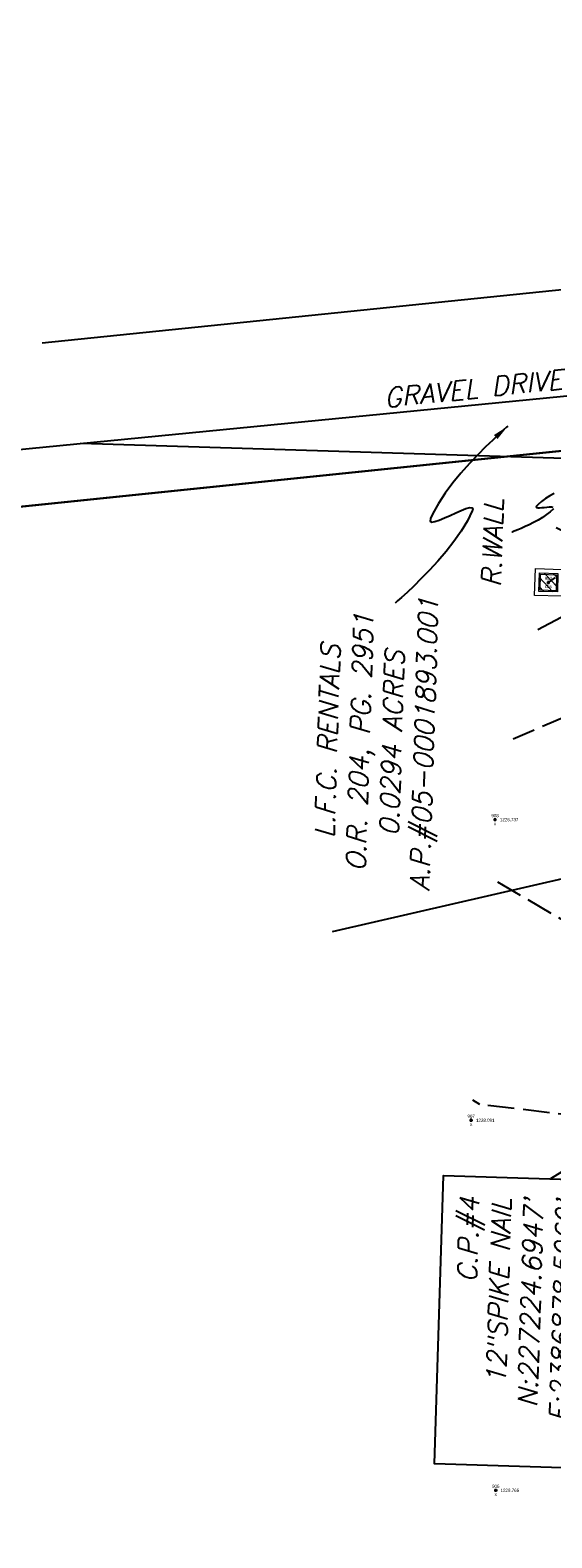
# Model space of a CAD drawing. Extents: x 2383805 to 2387584, y 226460 to 239380.
# Tile 10 of 49: x 2386795 to 2386860, y 227168 to 227356. Entities that reach past the tile are written whole.
import ezdxf
from ezdxf.enums import TextEntityAlignment as Align

# ---------------------------------------------------------------- set-up
doc = ezdxf.new("R2010")
doc.units = 0
doc.header["$LTSCALE"] = 20
doc.header["$MEASUREMENT"] = 0
doc.header["$PDSIZE"] = 2
for name, pattern in [('OhDOT_USTN2', [0.11, 0.069, -0.041]), ('OhDOT_USTN3', [0.22, 0.165, -0.055]), ('OhDOT_USTN5', [0.11, 0.055, -0.055]), ('REDO_Drainage01', [1.6, 0.85, -0.75]), ('sanex', [0])]:
    doc.linetypes.add(name, pattern=pattern)
for name, color, linetype in [('0_Match_Line_Mask', 9, 'Continuous'), ('BD_X_Building', 231, 'Continuous'), ('DR_X_Cells', 151, 'OhDOT_USTN2'), ('DR_X_Storm_Sewer', 151, 'OhDOT_USTN5'), ('DV_X_Property_Line', 7, 'Continuous'), ('DV_X_Text', 7, 'Continuous'), ('PV_X_Text', 7, 'Continuous'), ('RD_X_Text', 7, 'Continuous'), ('SV_X_Shot_Marker', 2, 'Continuous'), ('SV_X_Text', 7, 'Continuous'), ('SV_X_Text_Description', 7, 'Continuous'), ('SV_X_Text_Elevation', 7, 'Continuous'), ('SV_X_Text_Name', 7, 'Continuous'), ('UT_X_Sanitary_Line', 3, 'sanex')]:
    doc.layers.add(name, color=color, linetype=linetype)
doc.layers.add('DT_X_Contour_Major', color=132, linetype='OhDOT_USTN3', transparency=0.5)
doc.layers.add('DT_X_Contour_Minor', color=136, linetype='OhDOT_USTN3', transparency=0.5)
doc.styles.add('PTXT', font='TXT')
doc.styles.add('SHR', font='simplex.shx', dxfattribs={"oblique": 15})
doc.styles.get("Standard").update_dxf_attribs({"font": 'arialbd.ttf'})
doc.dimstyles.get("Standard").update_dxf_attribs({"dimtxt": 0.18, "dimasz": 0.18, "dimexe": 0.18, "dimexo": 0.0625, "dimgap": 0.09, "dimtad": 0, "dimtih": 1, "dimtoh": 1, "dimdec": 4, "dimzin": 0, "dimdsep": 46, "dimtxsty": 'Standard', "dimcen": 0.09, "dimadec": 0, "dimazin": 0, "dimtfac": 1, "dimtdec": 4, "dimtofl": 0, "dimtmove": 0, "dimatfit": 3, "dimfxl": 1, "dimtolj": 1, "dimtzin": 0, "dimarcsym": 0})

# ---------------------------------------------------------------- blocks, each defined once
blk = doc.blocks.new('SPT9')
at = {"color": 0, "linetype": 'Continuous'}
for p, q in [((-0.5, 0), (0.5, 0)), ((0, -0.5), (0, 0.5))]:
    blk.add_line(p, q, dxfattribs=at)
blk = doc.blocks.new('CB22B-X')
at = {"layer": 'Defpoints', "color": 20, "linetype": 'REDO_Drainage01', "lineweight": 0}
blk.add_lwpolyline([(-1, 1), (1, 1), (1, -1), (-1, -1), (-1, 1)], close=True, dxfattribs=at)
at = {"layer": 'DR_X_Cells', "color": 151, "linetype": 'Continuous', "lineweight": 0}
for p, q in [((-1.15, -0.61), (0.61, 1.15)), ((-1.15, 0.52), (-0.52, 1.15)), ((-0.55, -1.15), (1.15, 0.55)), ((0.58, -1.15), (1.15, -0.58))]:
    blk.add_line(p, q, dxfattribs=at)
at = {"layer": 'DR_X_Cells', "color": 151, "linetype": 'REDO_Drainage01', "lineweight": 0}
blk.add_lwpolyline([(-1.67, 1.67), (1.67, 1.67), (1.67, -1.67), (-1.67, -1.67), (-1.67, 1.67)], close=True, dxfattribs=at)
at = {"layer": 'DR_X_Cells', "color": 151, "linetype": 'Continuous', "lineweight": 0, "flags": 128}
blk.add_lwpolyline([(-1.15, 1.15), (1.15, 1.15), (1.15, -1.15), (-1.15, -1.15), (-1.15, 1.15)], close=True, dxfattribs=at)
blk = doc.blocks.new('CBS_CATCH BASIN RECTANGLE')
blk.add_blockref('CB22B-X', (0, 0))

msp = doc.modelspace()

# ---------------------------------------------------------------- linework, layer by layer
at = {"layer": '0_Match_Line_Mask'}
msp.add_line((2386801.07, 227304.38), (2386985.49, 227298.69), dxfattribs=at)
at = {"layer": 'BD_X_Building'}
msp.add_lwpolyline([(2386866.19, 227324.03), (2386796.26, 227316.87)], dxfattribs=at)
at = {"layer": 'DR_X_Storm_Sewer'}
msp.add_line((2386859.25, 227287.05), (2386873.93, 227297.27), dxfattribs=at)
at = {"layer": 'DT_X_Contour_Major', "elevation": 1225}
msp.add_lwpolyline([(2386857.93, 227281.18), (2386866.68, 227285.76), (2386865.6, 227291.37), (2386860.21, 227293.84)], dxfattribs=at)
at = {"layer": 'DT_X_Contour_Minor'}
for points, elevation in [([(2386861.06, 227299.83), (2386869.83, 227294.34), (2386874.16, 227284.78), (2386873.02, 227242.58), (2386863.4, 227243.62), (2386852.04, 227250.24)], 1227), ([(2386861.06, 227299.82), (2386869.81, 227294.31), (2386874.14, 227284.74), (2386873.42, 227267.81), (2386865.6, 227272.09), (2386854.87, 227267.55)], 1226), ([(2386872.48, 227219.4), (2386850.7, 227222.04), (2386849.84, 227222.58)], 1228)]:
    msp.add_lwpolyline(points, dxfattribs=dict(at, elevation=elevation))
at = {"layer": 'DV_X_Property_Line', "elevation": 1233.03}
msp.add_lwpolyline([(2386832.11, 226803.67), (2386818.93, 226860.16), (2386790.42, 227041.65), (2386739.87, 227036.53), (2386730.21, 227146.88), (2386716.51, 227288.54), (2386715.79, 227296.02), (2386867.05, 227310.83), (2386896.91, 227313.76), (2386896.73, 227307.12), (2386716.51, 227288.54)], dxfattribs=at)
msp.add_lwpolyline([(2386832.12, 226803.68, -0.218949), (2386755.58, 226868.78), (2386739.9, 227036.55), (2386730.25, 227146.89), (2386716.56, 227288.55), (2386896.77, 227307.12), (2386889.77, 227052.55), (2386879.51, 227051.42), (2386880.74, 227028.62), (2386882.38, 226970.34), (2386857.85, 226967.25), (2386847.07, 226887.98), (2386831.98, 226843.38), (2386824.36, 226836.9), (2386832.11, 226803.67)], format="xyb", dxfattribs=at)
at = {"layer": 'DV_X_Property_Line'}
msp.add_lwpolyline([(2386854.19, 227306.5), (2386854.05, 227306.38), (2386853.67, 227306.04), (2386853.08, 227305.51), (2386852.32, 227304.79), (2386851.43, 227303.93), (2386850.45, 227302.94), (2386849.42, 227301.85), (2386848.37, 227300.67), (2386847.36, 227299.44), (2386846.41, 227298.17), (2386845.57, 227296.9), (2386844.87, 227295.63), (2386844.59, 227295.01), (2386844.54, 227294.7), (2386844.74, 227294.58), (2386845.13, 227294.64), (2386845.67, 227294.82), (2386846.31, 227295.09), (2386847.01, 227295.4), (2386847.72, 227295.73), (2386848.39, 227296.03), (2386848.99, 227296.26), (2386849.46, 227296.38), (2386849.76, 227296.36), (2386849.84, 227296.15), (2386849.78, 227295.96), (2386849.17, 227294.71), (2386848.4, 227293.44), (2386847.5, 227292.17), (2386846.51, 227290.91), (2386845.48, 227289.71), (2386844.44, 227288.57), (2386843.43, 227287.53), (2386842.49, 227286.6), (2386841.66, 227285.81), (2386840.97, 227285.18), (2386840.48, 227284.74), (2386840.22, 227284.5), (2386840.18, 227284.47)], dxfattribs=at)
msp.add_solid([(2386852.92, 227304.92), (2386852.48, 227305.42), (2386854.19, 227306.5)], dxfattribs=at)
at = {"layer": 'RD_X_Text'}
for points in [[(2386859.96, 227298.14), (2386859.41, 227297.83), (2386858.88, 227297.49), (2386858.39, 227297.13), (2386857.96, 227296.76), (2386857.77, 227296.57), (2386857.71, 227296.46), (2386857.76, 227296.39), (2386857.92, 227296.36), (2386858.15, 227296.36), (2386858.43, 227296.37), (2386858.74, 227296.4), (2386859.06, 227296.43), (2386859.36, 227296.45), (2386859.62, 227296.46), (2386859.81, 227296.44)], [(2386859.88, 227296.24), (2386859.48, 227295.86), (2386859.01, 227295.5), (2386858.5, 227295.15), (2386857.96, 227294.82), (2386857.41, 227294.52), (2386856.86, 227294.24), (2386856.34, 227294), (2386855.86, 227293.79), (2386855.45, 227293.61), (2386855.11, 227293.47), (2386854.86, 227293.38), (2386854.73, 227293.33), (2386854.71, 227293.32)]]:
    msp.add_lwpolyline(points, dxfattribs=at)
at = {"layer": 'SV_X_Shot_Marker'}
for p in [(2386859.25, 227287.05, 1224.57), (2386852.61, 227257.51, 1226.74), (2386849.64, 227220.06, 1228.09), (2386852.7, 227173.97, 1228.77)]:
    msp.add_point(p, dxfattribs=at)
at = {"layer": 'SV_X_Text'}
msp.add_lwpolyline([(2386868.68, 227212.47), (2386867.58, 227176.56), (2386845.07, 227177.25), (2386846.18, 227213.17)], close=True, dxfattribs=at)
at = {"layer": 'UT_X_Sanitary_Line'}
msp.add_lwpolyline([(2386832.37, 227243.57), (2386881.96, 227254.98), (2386872.77, 227807.03), (2386885.25, 227972.02), (2386896.53, 228189.89), (2386900.56, 228320.22)], dxfattribs=at)

# ---------------------------------------------------------------- block references
at = {"layer": 'DR_X_Cells', "rotation": 88.23333334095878}
msp.add_blockref('CBS_CATCH BASIN RECTANGLE', (2386859.25, 227287.05, 1224.57), dxfattribs=at)
at = {"layer": 'SV_X_Shot_Marker', "xscale": 0.4, "yscale": 0.4, "zscale": 0.4}
for p in [(2386859.25, 227287.05, 1224.57), (2386852.61, 227257.51, 1226.74), (2386849.64, 227220.06, 1228.09), (2386852.7, 227173.97, 1228.77)]:
    msp.add_blockref('SPT9', p, dxfattribs=at)

# ---------------------------------------------------------------- texts
at = {"layer": 'DV_X_Text', "insert": (2386830.57, 227267.34, 1195.4), "char_height": 2.4, "attachment_point": 2, "rotation": 88.2333, "style": 'SHR'}
msp.add_mtext_dynamic_manual_height_columns('L.F.C. RENTALS\\PO.R. 204, PG. 2951\\P0.0294 ACRES\\PA.P.#05-0001893.001', width=50.7315, gutter_width=12, heights=[0], dxfattribs=at)
at = {"layer": 'PV_X_Text', "insert": (2386838.67, 227311.2), "char_height": 2.4, "attachment_point": 1, "rotation": 6.0976, "style": 'SHR'}
msp.add_mtext_dynamic_manual_height_columns('GRAVEL DRIVE', width=44.2227, gutter_width=12, heights=[0], dxfattribs=at)
at = {"layer": 'RD_X_Text', "insert": (2386850.94, 227286.55), "char_height": 2.4, "attachment_point": 1, "rotation": 88.2333, "style": 'SHR'}
msp.add_mtext_dynamic_manual_height_columns('R.WALL', width=29.326, gutter_width=12, heights=[0], dxfattribs=at)
at = {"layer": 'SV_X_Text', "insert": (2386857.44, 227210.24), "char_height": 2.4, "attachment_point": 6, "rotation": 88.2333, "style": 'SHR'}
msp.add_mtext('C.P.#4\\P12"SPIKE NAIL\\PN:227224.6947\'^JE:2386878.5969\'^JEL:1218.84\'', dxfattribs=at)
at = {"layer": 'SV_X_Text_Description', "style": 'PTXT'}
for s, p in [('cbs', (2386859.25, 227286.35, 1224.57)), ('x', (2386852.61, 227256.81, 1226.74)), ('x', (2386849.64, 227219.36, 1228.09)), ('x', (2386852.7, 227173.27, 1228.77))]:
    msp.add_text(s, height=0.4, dxfattribs=at).set_placement(p, align=Align.CENTER)
at = {"layer": 'SV_X_Text_Elevation', "style": 'PTXT'}
for s, p in [('1226.737', (2386853.21, 227257.31, 1226.74)), ('1228.091', (2386850.24, 227219.86, 1228.09)), ('1228.766', (2386853.3, 227173.77, 1228.77))]:
    msp.add_text(s, height=0.4, dxfattribs=at).set_placement(p)
at = {"layer": 'SV_X_Text_Name', "style": 'PTXT'}
for s, p in [('903', (2386859.25, 227287.35, 1224.57)), ('908', (2386852.61, 227257.81, 1226.74)), ('907', (2386849.64, 227220.36, 1228.09)), ('906', (2386852.7, 227174.27, 1228.77))]:
    msp.add_text(s, height=0.4, dxfattribs=at).set_placement(p, align=Align.CENTER)

# ---------------------------------------------------------------- leaders
at = {"layer": 'SV_X_Text'}
msp.add_leader([(2386878.6, 227224.69), (2386859.53, 227212.76)], dimstyle='Standard', override={"dimscale": 20, "dimtxt": 0.02, "dimasz": 0.1}, dxfattribs=at)

doc.saveas('drawing.dxf')
